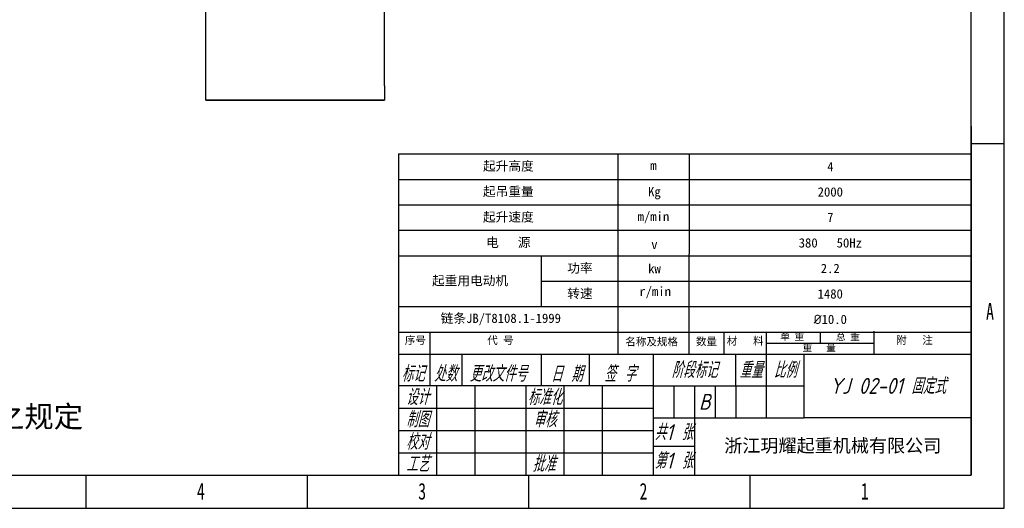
# Model space of a CAD drawing. Header units: millimetres. Extents: x 3463 to 5556, y 393 to 1873.
# Tile 7 of 13: x 4509 to 5556, y 393 to 912. Entities that reach past the tile are written whole.
import ezdxf

# ---------------------------------------------------------------- set-up
doc = ezdxf.new("R2010")
doc.units = ezdxf.units.MM
doc.styles.add('标准样式', font='gbeitc.shx', dxfattribs={"height": 50, "bigfont": 'gbcbig.shx'})
doc.styles.add('样式 1', font='SimSun.ttf', dxfattribs={"width": 0.7, "height": 2.5})

# ---------------------------------------------------------------- blocks, each defined once
blk = doc.blocks.new('图框')
at = {"lineweight": -3}
for p, q in [((2267.3, 0), (2267.3, 1603.2)), ((2229.1, 38.2), (2229.1, 1565)), ((2229.1, 439.8), (2229.1, 38.2)), ((2229.1, 419.9), (2267.3, 419.9)), ((1569.7, 407.8), (2229.1, 407.8)), ((1569.7, 407.8), (1904.9, 407.8)), ((1569.7, 407.8), (1569.7, 38.2)), ((1822.9, 177.4), (1822.9, 407.8)), ((1904.6, 177.4), (1904.9, 407.8)), ((1569.7, 378.5), (2229.1, 378.5)), ((1569.7, 349.2), (2229.1, 349.2)), ((1569.7, 319.9), (2229.1, 319.9)), ((1569.7, 290.6), (2229.1, 290.6)), ((1734.6, 232), (1734.6, 290.3)), ((1734.6, 261.3), (2229.1, 261.3)), ((1569.7, 232), (2229.1, 232)), ((1569.7, 202.7), (2229.1, 202.7)), ((1569.7, 202.7), (2229.1, 202.7)), ((1606.4, 140.8), (1606.4, 202.7)), ((1944.7, 177.4), (1944.7, 202.7)), ((1993.5, 177.4), (1993.5, 202.7)), ((2055.5, 190), (2055.5, 202.7)), ((2117.5, 177.4), (2117.5, 203.7)), ((1993.5, 190), (2117.5, 190)), ((1569.7, 177.4), (2229.1, 177.4)), ((1643, 140.8), (1643, 177.4)), ((1734.6, 140.8), (1734.6, 177.4)), ((1789.6, 140.8), (1789.6, 177.4)), ((1862.9, 177.4), (1862.9, 38.2)), ((1958.2, 140.8), (1958.2, 177.4)), ((1993, 177.4), (1993, 104.1)), ((2036.9, 104.1), (2036.9, 177.4)), ((1862.9, 140.8), (1569.7, 140.8)), ((1613.7, 140.8), (1613.7, 38.2)), ((1657.7, 140.8), (1657.7, 38.2)), ((1716.3, 140.8), (1716.3, 38.2)), ((1760.3, 140.8), (1760.3, 38.2)), ((1804.3, 140.8), (1804.3, 38.2)), ((1862.9, 140.8), (2036.9, 140.8)), ((1886.7, 140.8), (1886.7, 104.1)), ((1910.5, 140.8), (1910.5, 104.1)), ((1934.3, 140.8), (1934.3, 104.1)), ((1958.2, 140.8), (1958.2, 104.1)), ((1569.7, 115.1), (1862.9, 115.1)), ((1862.9, 104.1), (2036.9, 104.1)), ((1910.5, 104.1), (1910.5, 38.2)), ((2229.1, 104.1), (2036.9, 104.1)), ((1569.7, 89.5), (1862.9, 89.5)), ((1910.5, 71.1), (1862.9, 71.1)), ((1569.7, 63.8), (1862.9, 63.8)), ((38.2, 38.2), (2229.1, 38.2)), ((1210, 38.2), (1210, 0)), ((1464.8, 38.2), (1464.8, 0)), ((1719.6, 38.2), (1719.6, 0)), ((1974.4, 38.2), (1974.4, 0)), ((0, 0), (2267.3, 0))]:
    blk.add_line(p, q, dxfattribs=at)
at = {"linetype": 'Continuous', "lineweight": -3, "style": '标准样式'}
for s, p in [('标记', (1573.3, 145.7)), ('处数', (1610.7, 145.7)), ('更改文件号', (1651.6, 145.7)), ('日 期', (1745.3, 145.4)), ('签 字', (1806.8, 145.7))]:
    blk.add_text(s, height=18.32, dxfattribs=at).set_placement(p)
at = {"lineweight": -3}
for s, insert, char_height, width, attachment_point in [('{\\fSimSun|b0|i0|c134|p2;起升高度}', (1696.3, 393.2), 10.708, 253.131, 5), ('{\\fSimSun|b0|i0|c134|p2;m}', (1859.7, 399.8), 10.708, 167.165, 1), ('{\\fSimSun|b0|i0|c134|p2;4}', (2067.1, 393.2), 10.708, 324.029, 5), ('{\\fSimSun|b0|i0|c134|p2;起吊重量}', (1696.3, 363.9), 10.708, 253.131, 5), ('{\\fSimSun|b0|i0|c134|p2;Kg}', (1857.2, 369.7), 10.708, 167.165, 1), ('{\\fSimSun|b0|i0|c134|p2;2000}', (2067, 363.9), 10.708, 324.262, 5), ('{\\fSimSun|b0|i0|c134|p2;起升速度}', (1696.3, 334.6), 10.708, 253.131, 5), ('{\\fSimSun|b0|i0|c134|p2;m/min}', (1845.1, 341.1), 10.708, 167.165, 1), ('{\\fSimSun|b0|i0|c134|p2;7}', (2067, 334.6), 10.708, 324.308, 5), ('{\\fSimSun|b0|i0|c134|p2;电   源}', (1696.3, 305.3), 10.708, 253.131, 5), ('{\\fSimSun|b0|i0|c134|p2;v}', (1860.8, 309), 10.708, 167.165, 1), ('{\\fSimSun|b0|i0|c134|p2;380   50Hz}', (2067, 305.3), 10.708, 324.355, 5), ('{\\fSimSun|b0|i0|c134|p2;功率}', (1778.7, 275.8), 10.708, 88.281, 5), ('{\\fSimSun|b0|i0|c134|p2;kw}', (1857.2, 281), 10.708, 167.165, 1), ('{\\fSimSun|b0|i0|c134|p2;2.2}', (2066.9, 275.9), 10.708, 324.401, 5), ('{\\fSimSun|b0|i0|c134|p2;起重用电动机}', (1652.2, 261.3), 10.708, 164.85, 5), ('{\\fSimSun|b0|i0|c134|p2;转速}', (1778.7, 246.6), 10.708, 88.281, 5), ('{\\fSimSun|b0|i0|c134|p2;r/min}', (1847.1, 254.9), 10.708, 167.165, 1), ('{\\fSimSun|b0|i0|c134|p2;1480}', (2066.9, 246.6), 10.708, 324.448, 5), ('{\\fSimSun|b0|i0|c134|p2;链条JB/T8108.1-1999}', (1618.4, 224), 10.708, 167.165, 1), ('{\\fISOCPEUR|b0|i0|c0|p34;%%C\\fSimSun|b0|i0|c134|p2;10.0}', (2066.9, 217.3), 10.708, 324.494, 5), ('{\\fSimSun|b0|i0|c134|p2;序号}', (1577.1, 197.7), 8.882, 66.855, 1), ('{\\fSimSun|b0|i0|c134|p2;代 号}', (1672, 197.7), 8.882, 66.855, 1), ('{\\fSimSun|b0|i0|c134|p2;名称及规格}', (1831, 196.1), 8.882, 66.855, 1), ('{\\fSimSun|b0|i0|c134|p2;数量}', (1912.3, 196.3), 8.882, 66.855, 1), ('{\\fSimSun|b0|i0|c134|p2;材   料}', (1947.8, 197), 8.882, 66.855, 1), ('{\\fSimSun|b0|i0|c134|p2;单 重}', (2009.4, 201.4), 7.895, 42.378, 1), ('{\\fSimSun|b0|i0|c134|p2;总 重}', (2073.5, 201.1), 7.895, 42.378, 1), ('{\\fSimSun|b0|i0|c134|p2;附   注}', (2142.7, 197.9), 8.882, 66.855, 1), ('{\\fSimSun|b0|i0|c134|p2;重   量}', (2035.1, 188.7), 7.895, 67.905, 1), ('{\\fSimSun|b0|i0|c134|p2;1.制造、安装、检验使用等应符合JB/T 5317-2016之规定}', (360.4, 118), 24.838, 962.738, 1)]:
    blk.add_mtext(s, dxfattribs=dict(at, insert=insert, char_height=char_height, width=width, attachment_point=attachment_point))
for s, insert, char_height, width, attachment_point, style in [('{\\fSimSun|b0|i0|c134|p2;A}', (2246.3, 236.2), 19.085, 8.026, 1, '样式 1'), ('\\pt0;{\\C4;阶段标记}', (1910.5, 159.1), 18.322, 95.273, 5, '标准样式'), ('{\\C4;重量}', (1975.6, 159.1), 18.32, 34.811, 5, '标准样式'), ('{\\C4;比例}', (2015, 159.1), 18.32, 43.972, 5, '标准样式'), ('{\\C4;YJ 02-01 固定式}', (2133.1, 140.8), 18.322, 192.378, 5, '标准样式'), ('{\\C4;标准化}', (1738.3, 127.9), 18.32, 43.972, 5, '标准样式'), ('{\\C4;B}', (1922.4, 122.5), 18.32, 23.818, 5, '标准样式'), ('{\\C4;审核}', (1738.3, 102.3), 18.32, 43.972, 5, '标准样式'), ('{\\C4;共1 张}', (1886.7, 87.6), 18.32, 47.637, 5, '标准样式'), ('{\\C4;校对}', (1591.7, 76.6), 18.32, 43.972, 5, '标准样式'), ('{\\C4;第1 张}', (1886.7, 54.7), 18.32, 47.637, 5, '标准样式'), ('{\\fFangSong|b0|i0|c134|p49;\\C4;浙江玥耀起重机械有限公司}', (2069.8, 71.2), 15.268, 318.616, 5, '标准样式'), ('{\\C4;工艺}', (1591.7, 51), 18.32, 43.972, 5, '标准样式'), ('{\\fSimSun|b0|i0|c134|p2;4}', (1337.7, 29.2), 19.085, 9.325, 1, '样式 1'), ('{\\fSimSun|b0|i0|c134|p2;3}', (1592.5, 29.2), 19.085, 7.645, 1, '样式 1'), ('{\\fSimSun|b0|i0|c134|p2;2}', (1847.3, 29.2), 19.085, 9.325, 1, '样式 1'), ('{\\fSimSun|b0|i0|c134|p2;1}', (2102.1, 29.2), 19.085, 6.605, 1, '样式 1')]:
    blk.add_mtext(s, dxfattribs=dict(at, insert=insert, char_height=char_height, width=width, attachment_point=attachment_point, style=style))
at = {"color": 4, "lineweight": -3, "char_height": 18.32, "width": 43.972, "attachment_point": 5, "style": '标准样式'}
for s, insert in [('{\\C4;设计}', (1591.7, 127.9)), ('制图', (1591.7, 102.3)), ('批准', (1737.2, 51.2))]:
    blk.add_mtext(s, dxfattribs=dict(at, insert=insert))

msp = doc.modelspace()

# ---------------------------------------------------------------- linework, layer by layer
for p, q in [((4707.322, 841.773), (4707.322, 1234.773)), ((4897.322, 841.773), (4897.322, 1234.773)), ((4707.322, 826.773), (4707.322, 841.773)), ((4897.322, 841.773), (4897.322, 826.773)), ((4707.322, 826.773), (4897.322, 826.773)), ((4897.322, 826.773), (4707.322, 826.773))]:
    msp.add_line(p, q)

# ---------------------------------------------------------------- block references
at = {"xscale": 0.9233813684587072, "yscale": 0.9233813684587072, "zscale": 0.9233813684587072}
msp.add_blockref('图框', (3462.611, 393.054), dxfattribs=at)

doc.saveas('drawing.dxf')
